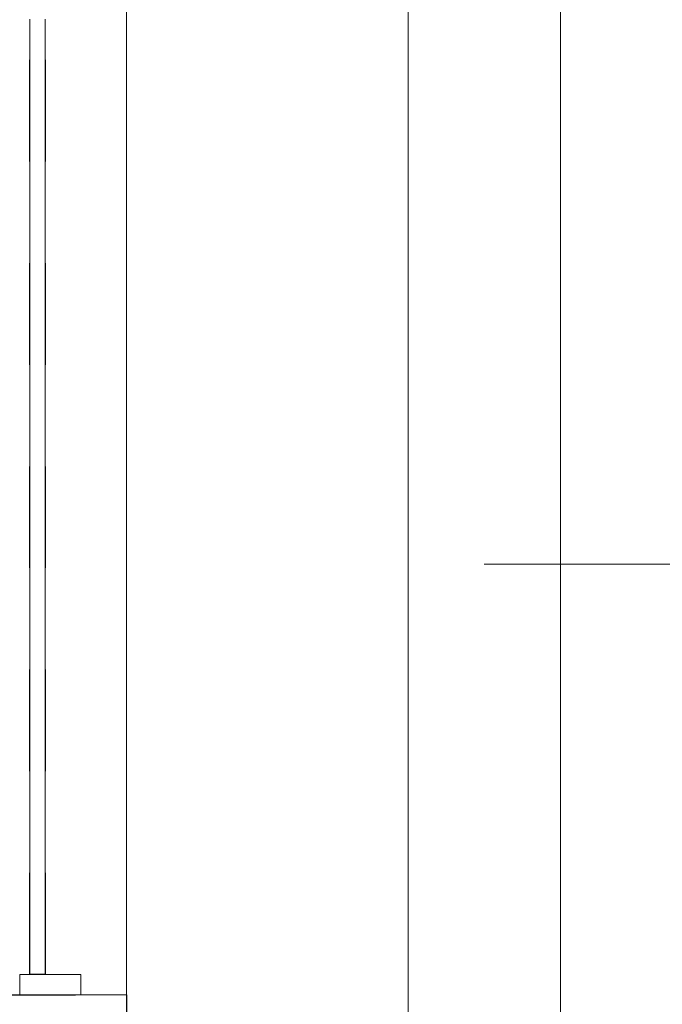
# Model space of a CAD drawing. Header units: metres. Extents: x 2.9 to 42.3, y -72.9 to -49.3.
# Tile 90 of 256: x 9.686 to 10.318, y -62.42 to -61.451. Entities that reach past the tile are written whole.
import ezdxf

# ---------------------------------------------------------------- set-up
doc = ezdxf.new("R2010")
doc.units = ezdxf.units.M
doc.linetypes.add('Traço', pattern=[0.006, 0.003, -0.003])
doc.linetypes.add('Traço_2_', pattern=[0.006, 0.003, -0.003])
doc.layers.add('A-GLAZ', color=7, linetype='Continuous', lineweight=18)
doc.layers.add('DUTOS', color=7, linetype='Continuous', lineweight=18)
doc.layers.add('A-GLAZ-HDLN', color=7, linetype='Traço', lineweight=25, true_color=0x00007f)
doc.layers.add('M-HVAC-DUCT-IDEN', color=1, linetype='Continuous', lineweight=9, true_color=0xff0000)

# ---------------------------------------------------------------- blocks, each defined once
blk = doc.blocks.new('JANELA1 - Paineis _2x1_ 2 x 1_00-8467672-2PAV')
at = {"layer": 'A-GLAZ', "color": 253, "true_color": 0xaaaaaa}
for p, q in [((-0.97, 0.075), (0.97, 0.075)), ((1, 0.075), (0.97, 0.075)), ((0.97, 0.075), (0.97, 0.03)), ((0.97, 0.03), (0.95, 0.03)), ((0.95, 0.03), (0.95, -0.03)), ((0.97, -0.03), (0.97, 0.03)), ((0.95, -0.005), (0.01, -0.005)), ((0.01, -0.02), (0.95, -0.02)), ((0.95, -0.03), (0.97, -0.03))]:
    blk.add_line(p, q, dxfattribs=at)
at = {"layer": 'A-GLAZ-HDLN', "color": 9, "linetype": 'Traço_2_', "true_color": 0xaaaad4}
for p, q in [((0.97, -0.075), (0.97, 0.075)), ((0.97, 0.075), (1, 0.075)), ((-0.95, -0.005), (0.95, -0.005)), ((0.95, -0.005), (0.95, -0.02)), ((0.95, -0.02), (-0.95, -0.02))]:
    blk.add_line(p, q, dxfattribs=at)
blk = doc.blocks.new('4 GRE - ESCOLA DE CINEMA E AUDIOVISUAL CINE REX R07_rvt-1-2PAV')
at = {"layer": 'A-GLAZ', "color": 253, "lineweight": 18, "true_color": 0xaaaaaa, "rotation": 269.9999999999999}
blk.add_blockref('JANELA1 - Paineis _2x1_ 2 x 1_00-8467672-2PAV', (9.71566, -61.44043), dxfattribs=at)

msp = doc.modelspace()

# ---------------------------------------------------------------- linework, layer by layer
at = {"layer": 'DUTOS', "color": 96, "true_color": 0x008000}
for p, q in [((10.06751, -59.69263), (10.06751, -64.74977)), ((10.21751, -59.69263), (10.21751, -64.74977))]:
    msp.add_line(p, q, dxfattribs=at)
at = {"layer": 'M-HVAC-DUCT-IDEN'}
msp.add_line((10.14251, -61.98666), (10.92929, -61.98666), dxfattribs=at)

# ---------------------------------------------------------------- block references
at = {"lineweight": 5}
msp.add_blockref('4 GRE - ESCOLA DE CINEMA E AUDIOVISUAL CINE REX R07_rvt-1-2PAV', (0, 0), dxfattribs=at)

doc.saveas('drawing.dxf')
